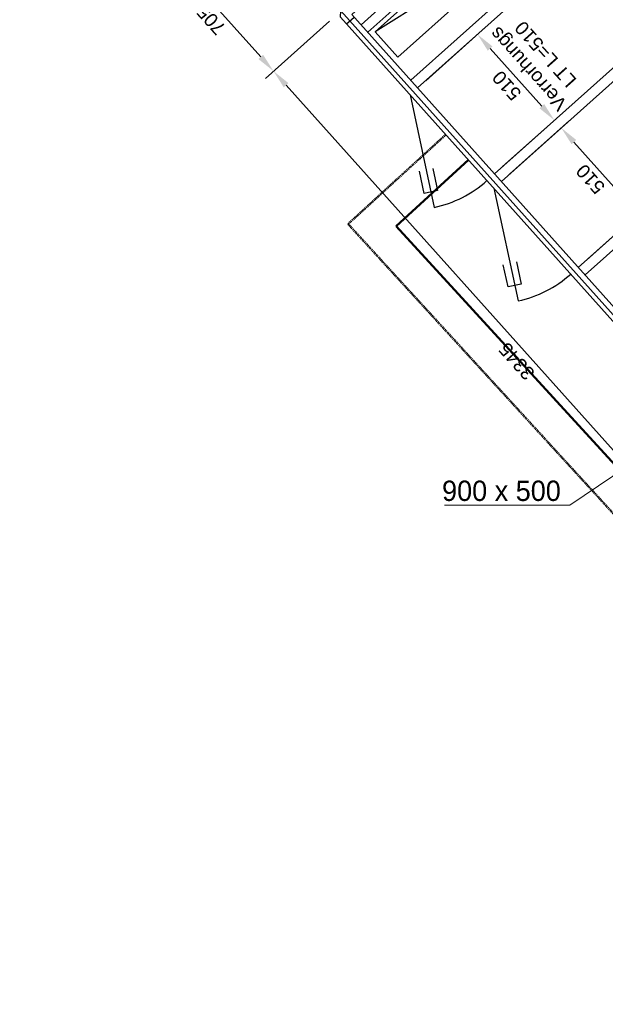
# Model space of a CAD drawing. Header units: millimetres. Extents: x -5775 to 84228, y -103402 to 6925.
# Tile 1 of 42: x 76500 to 79087, y -102573 to -98218. Entities that reach past the tile are written whole.
import ezdxf
from ezdxf import colors
from ezdxf.entities.mleader import LeaderData, LeaderLine
from ezdxf.enums import TextEntityAlignment as Align
from ezdxf.math import Vec2, Vec3

# ---------------------------------------------------------------- set-up
doc = ezdxf.new("R2010")
doc.units = ezdxf.units.MM
doc.header["$LTSCALE"] = 0.4
doc.linetypes.add('STRICHLINIE', pattern=[19.05, 12.7, -6.35])
for name, color, linetype, lineweight in [('Pi_lü_Beschriftung', 43, 'Continuous', 18), ('PI_THRL_Heizungsleitung-Rücklauf', 140, 'STRICHLINIE', 50), ('PI_THVL_Heizungsleitung-Vorlauf', 230, 'Continuous', 50)]:
    doc.layers.add(name, color=color, linetype=linetype, lineweight=lineweight)
doc.layers.add('RLT 2', color=253, linetype='Continuous')
doc.styles.add('Arial', font='arial.ttf', dxfattribs={"width": 0.95, "height": 1.8})
doc.styles.add('ROMANS8', font='arial.ttf')

# ---------------------------------------------------------------- blocks, each defined once
blk = doc.blocks.new('RLT2')
at = {"layer": 'RLT 2', "ltscale": 10}
for p, q in [((102651.8, -108883.6), (101947.6, -109513.7)), ((102681.8, -108917.1), (101977.6, -109547.3)), ((102871.9, -109129.5), (102167.7, -109759.6)), ((102901.9, -109163), (102197.7, -109793.2)), ((101504.9, -109656.3), (101146.8, -109256.1)), ((102369.2, -109317.6), (102009.6, -109545.5)), ((101808.3, -109497.5), (101525.1, -109750.9)), ((101808.3, -109497.5), (101525.1, -109750.9)), ((102233.4, -109761.2), (102498, -109524.4)), ((103242, -109543.1), (102537.8, -110173.2)), ((103272, -109576.6), (102567.8, -110206.8)), ((102518.2, -109619.1), (102746.3, -109873.9)), ((103735.4, -112149), (101616.9, -109781.5)), ((102164.1, -109823.2), (102271.2, -110321.8)), ((102573.5, -110141.2), (102838.1, -109904.5)), ((102603.5, -110174.8), (102868.1, -109938)), ((103612.1, -109956.7), (102907.8, -110586.8)), ((103642.1, -109990.2), (102937.9, -110620.4)), ((102888.3, -110032.6), (103116.4, -110287.5)), ((102534.2, -110236.8), (102641.3, -110735.4)), ((102943.6, -110554.8), (103208.2, -110318.1))]:
    blk.add_line(p, q, dxfattribs=at)
for points in [[(104831, -111281.4), (104089.5, -111944.9), (104061.3, -111943.3), (101857.4, -109480.4), (101859, -109452.2), (102600.4, -108788.7), (102628.7, -108790.2), (104832.6, -111253.1), (104831, -111281.4)], [(104782.4, -111264.5), (104078.1, -111894.7), (101907.6, -109469), (102611.8, -108838.9), (104782.4, -111264.5)], [(104089.5, -111944.9), (101859, -109452.2)], [(101884.1, -109510.2), (101917.6, -109480.2)]]:
    blk.add_lwpolyline(points, dxfattribs=at)
blk.add_lwpolyline([(102780.3, -109057.1), (102680.3, -108945.3), (102009.6, -109545.5), (102109.6, -109657.3)], close=True, dxfattribs=at)
at = {"layer": 'RLT 2'}
for points in [[(102264.6, -110149.3), (102285.7, -110247), (102227.1, -110259.8), (102205.9, -110162)], [(102634.7, -110562.9), (102655.8, -110660.6), (102597.2, -110673.3), (102576, -110575.6)]]:
    blk.add_lwpolyline(points, dxfattribs=at)
at = {"layer": 'RLT 2', "ltscale": 10}
for centre in [(102164.1, -109823.2), (102534.2, -110236.8)]:
    blk.add_arc(centre, 510, 282.1232, 311.8233, dxfattribs=at)
for points in [[(102507.8, -109628.4), (102528.7, -109609.7), (102462.2, -109556.5)], [(101494.4, -109665.6), (101515.3, -109647), (101560.9, -109718.9)], [(101606.5, -109790.8), (101627.3, -109772.1), (101560.9, -109718.9)], [(102735.9, -109883.2), (102756.7, -109864.6), (102802.3, -109936.5)], [(102877.9, -110042), (102898.8, -110023.3), (102832.3, -109970)]]:
    blk.add_solid(points, dxfattribs=at)
at = {"layer": 'RLT 2', "style": 'Arial'}
for s, p in [('Verrorhungs', (102862.6, -109861.4)), ('LT L=510', (102904, -109757.4))]:
    blk.add_text(s, height=60, rotation=131.8233, dxfattribs=at).set_placement(p)
at = {"layer": 'RLT 2', "ltscale": 10, "char_height": 60, "attachment_point": 5, "rotation": 131.8232, "style": 'ROMANS8'}
for s, insert in [('\\A1;705', (101285.1, -109492.6)), ('\\A1;510', (102591.5, -109782.9)), ('\\A1;510', (102961.6, -110196.5)), ('\\A1;3345', (102635.4, -111001.7))]:
    blk.add_mtext(s, dxfattribs=dict(at, insert=insert))
at = {"layer": 'RLT 2', "ltscale": 10, "style": 'Arial'}
blk.add_attdef('TYP', text='', height=40, rotation=131.8233, dxfattribs=at).set_placement((102394.9, -109301.3), align=Align.MIDDLE_CENTER)

msp = doc.modelspace()

# ---------------------------------------------------------------- linework, layer by layer
at = {"layer": 'PI_THRL_Heizungsleitung-Rücklauf'}
for p, q in [((78382.3, -98726.7), (77950.5, -99121.9)), ((77950.5, -99121.9), (81108.7, -102572.7))]:
    msp.add_line(p, q, dxfattribs=at)
at = {"layer": 'PI_THVL_Heizungsleitung-Vorlauf'}
for p, q in [((78482.3, -98838.5), (78162.4, -99131.3)), ((78162.4, -99131.3), (81193.6, -102443.2))]:
    msp.add_line(p, q, dxfattribs=at)

# ---------------------------------------------------------------- block references
at = {"layer": 'RLT 2'}
msp.add_blockref('RLT2', (-23939.9, 11273.1), dxfattribs=at)

# ---------------------------------------------------------------- next in the draw order: leaders
at = {"layer": 'Pi_lü_Beschriftung'}
ml = msp.add_multileader_mtext('Standard', dxfattribs=at)
ml.set_content('1.797 x 747', color=256, style='Arial')
ml.set_leader_properties(color=256, linetype='ByLayer', lineweight=-1)
ml.build(insert=Vec2(0, 0))
ml.multileader.update_dxf_attribs({"text_left_attachment_type": 6, "text_right_attachment_type": 6, "dogleg_length": 0.5, "arrow_head_size": 75, "scale": 50})
ctx = ml.context
ctx.base_point, ctx.scale, ctx.char_height, ctx.arrow_head_size, ctx.landing_gap_size, ctx.plane_origin = Vec3(76474.7, -98102.4), 50, 90, 75, 25, Vec3(76542.1, -99033.2)
ctx.left_attachment, ctx.right_attachment = 6, 6
notes = []
notes.append((ctx, [(1, (1, 1, 0), (77155.6, -98102.4), (-1, 0), 25, [(0, [(77688.1, -97689.9)], 0, [])])]))
ctx.mtext.insert, ctx.mtext.flow_direction = Vec3(76499.7, -97994.4), 5
ctx.mtext.has_bg_fill, ctx.mtext.bg_color, ctx.mtext.bg_scale_factor, ctx.mtext.bg_transparency, ctx.mtext.use_window_bg_color = 1, -1027028792, 1.5, 0, 1
ml = msp.add_multileader_mtext('Standard', dxfattribs=at)
ml.set_content('900 x 500', color=256, style='Arial')
ml.set_leader_properties(color=256, linetype='ByLayer', lineweight=-1)
ml.build(insert=Vec2(0, 0))
ml.multileader.update_dxf_attribs({"text_left_attachment_type": 6, "text_right_attachment_type": 6, "dogleg_length": 0.5, "arrow_head_size": 75, "scale": 50})
ctx = ml.context
ctx.base_point, ctx.scale, ctx.char_height, ctx.arrow_head_size, ctx.landing_gap_size, ctx.plane_origin = Vec3(78340.9, -100364.8), 50, 90, 75, 25, Vec3(78509.6, -101220.9)
ctx.left_attachment, ctx.right_attachment = 6, 6
notes.append((ctx, [(1, (1, 1, 0), (78929.9, -100364.8), (-1, 0), 25, [(0, [(79655.6, -99877.6)], 0, [])])]))
ctx.mtext.insert, ctx.mtext.flow_direction = Vec3(78365.9, -100256.8), 5
ctx.mtext.has_bg_fill, ctx.mtext.bg_color, ctx.mtext.bg_scale_factor, ctx.mtext.bg_transparency, ctx.mtext.use_window_bg_color = 1, -1027028792, 1.5, 0, 1
for ctx, leaders in notes:
    for number, flags, end, landing, length, lines in leaders:
        leader = LeaderData()
        leader.index, (leader.has_last_leader_line, leader.has_dogleg_vector, leader.attachment_direction) = number, flags
        leader.last_leader_point, leader.dogleg_vector, leader.dogleg_length = Vec3(end), Vec3(landing), length
        for number, points, colour, breaks in lines:
            line = LeaderLine()
            line.index, line.vertices, line.color, line.breaks = number, Vec3.list(points), colors.encode_raw_color(colour), breaks
            leader.lines.append(line)
        ctx.leaders.append(leader)

doc.saveas('drawing.dxf')
